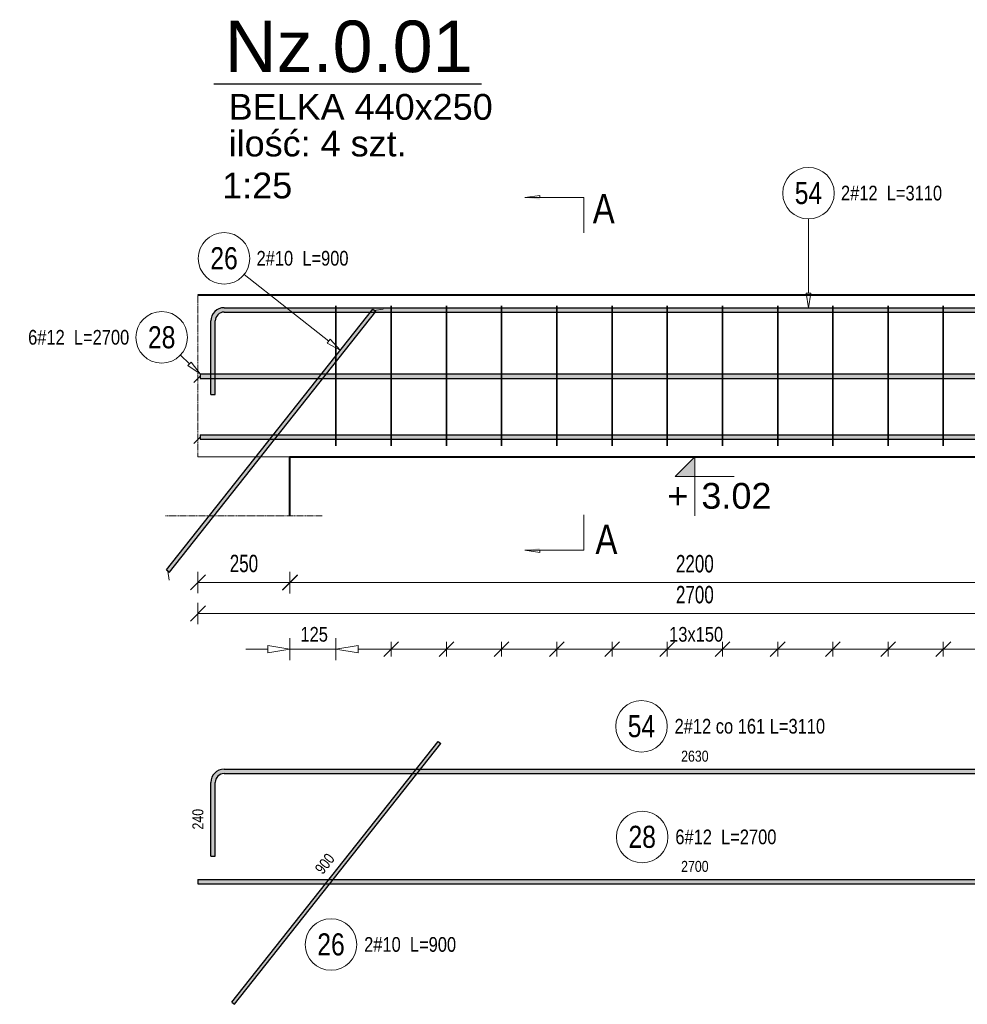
# Model space of a CAD drawing. Extents: x -1906120 to 89837, y -39133 to 303704.
# Tile 23 of 55: x 11290 to 13864, y -2523 to 152. Entities that reach past the tile are written whole.
import ezdxf
from ezdxf.enums import TextEntityAlignment as Align

# ---------------------------------------------------------------- set-up
doc = ezdxf.new("R2010")
doc.units = 0
doc.header["$LTSCALE"] = 10
doc.header["$MEASUREMENT"] = 0
doc.linetypes.add('HIDDEN', pattern=[0.375, 0.25, -0.125])
for name, color, linetype, lineweight in [('P-Linia1', 3, 'Continuous', 40), ('P-Linia3', 6, 'Continuous', 60), ('P-Linia4', 253, 'Continuous', 5), ('P-Przerywana', 13, 'HIDDEN', 9), ('P-Wymiar', 254, 'Continuous', 9), ('RCAD_deskowanie', 3, 'Continuous', 40)]:
    doc.layers.add(name, color=color, linetype=linetype, lineweight=lineweight)
for name, color, linetype in [('RCAD_kształt pręta', 7, 'Continuous'), ('RCAD_opis kształtu pręta', 7, 'Continuous'), ('RCAD_opis rozkładu', 7, 'Continuous'), ('RCAD_pręt wyrzucony', 130, 'Continuous'), ('RCAD_rozkład pręta', 7, 'Continuous'), ('RCAD_symbole graficzne', 7, 'Continuous')]:
    doc.layers.add(name, color=color, linetype=linetype)
doc.styles.add('_Fdelita opis', font='arial.ttf')
doc.styles.add('ROMANS', font='arial.ttf', dxfattribs={"width": 0.7})
doc.styles.add('style1', font='arial.ttf', dxfattribs={"width": 0.8})
doc.dimstyles.new('A25', dxfattribs={"dimscale": 27, "dimtxt": 1.75, "dimasz": 0.06, "dimexe": 0, "dimexo": 0, "dimgap": 1, "dimtad": 1, "dimdec": 4, "dimrnd": 0.1, "dimdsep": 46, "dimtxsty": 'ROMANS', "dimblk": '[[[[[[[[', "dimcen": 2, "dimdle": 2, "dimse1": 1, "dimse2": 1, "dimclrd": 256, "dimclrt": 1, "dimadec": 0, "dimazin": 0, "dimtfac": 1, "dimtdec": 4, "dimtix": 1, "dimtmove": 2, "dimatfit": 3, "dimldrblk": '[[[[[[[[', "dimfxl": 0, "dimtvp": 0.6, "dimtolj": 1, "dimlwd": -1, "dimarcsym": 0})

# ---------------------------------------------------------------- blocks, each defined once
blk = doc.blocks.new('[[[[[[[[')
at = {"layer": 'P-Wymiar'}
for p, q in [((1.818989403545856e-12, 18.00000000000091), (1.818989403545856e-12, -18.00000000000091)), ((-12.72792206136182, -12.72792206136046), (12.72792206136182, 12.72792206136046)), ((0, 0), (-4.628327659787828, 0))]:
    blk.add_line(p, q, dxfattribs=at)
blk = doc.blocks.new('*D124')
at = {"layer": 'Defpoints', "color": 0, "transparency": 16777216}
for p in [(11773.93654823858, -930.0932007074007), (12023.93654823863, -930.0932007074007), (11773.93654823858, -1376.292791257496)]:
    blk.add_point(p, dxfattribs=at)
at = {"layer": 'P-Wymiar', "transparency": 16777216}
blk.add_line((12022.31654823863, -1376.292791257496), (11775.55654823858, -1376.292791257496), dxfattribs=at)
at = {"layer": 'P-Wymiar', "transparency": 16777216, "xscale": 1.62, "yscale": 1.62, "zscale": 1.62, "rotation": 180}
blk.add_blockref('[[[[[[[[', (11773.93654823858, -1376.292791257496), dxfattribs=at)
at = {"layer": 'P-Wymiar', "transparency": 16777216, "xscale": 1.62, "yscale": 1.62, "zscale": 1.62}
blk.add_blockref('[[[[[[[[', (12023.93654823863, -1376.292791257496), dxfattribs=at)
at = {"layer": 'P-Wymiar', "color": 1, "transparency": 16777216, "insert": (11898.93654823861, -1325.168217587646), "char_height": 47.25, "attachment_point": 5, "style": 'ROMANS'}
blk.add_mtext('\\A1;250', dxfattribs=at)
blk = doc.blocks.new('*D126')
at = {"layer": 'Defpoints', "color": 0, "transparency": 16777216}
for p in [(12023.93654823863, -798.8217821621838), (14223.93654823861, -798.8217821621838), (14223.93654823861, -1376.956530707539)]:
    blk.add_point(p, dxfattribs=at)
at = {"layer": 'P-Wymiar', "transparency": 16777216}
blk.add_line((12025.55654823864, -1376.956530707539), (14222.3165482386, -1376.956530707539), dxfattribs=at)
at = {"layer": 'P-Wymiar', "transparency": 16777216, "xscale": 1.62, "yscale": 1.62, "zscale": 1.62, "rotation": 180}
blk.add_blockref('[[[[[[[[', (12023.93654823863, -1376.956530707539), dxfattribs=at)
at = {"layer": 'P-Wymiar', "transparency": 16777216, "xscale": 1.62, "yscale": 1.62, "zscale": 1.62}
blk.add_blockref('[[[[[[[[', (14223.93654823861, -1376.956530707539), dxfattribs=at)
at = {"layer": 'P-Wymiar', "color": 1, "transparency": 16777216, "insert": (13123.93654823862, -1325.831957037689), "char_height": 47.25, "attachment_point": 5, "style": 'ROMANS'}
blk.add_mtext('\\A1;2200', dxfattribs=at)
blk = doc.blocks.new('*D127')
at = {"layer": 'Defpoints', "color": 0, "transparency": 16777216}
for p in [(11773.93654823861, -958.8217821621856), (14473.93654823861, -958.8217821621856), (11773.93654823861, -1461.004871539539)]:
    blk.add_point(p, dxfattribs=at)
at = {"layer": 'P-Wymiar', "transparency": 16777216}
blk.add_line((14472.3165482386, -1461.004871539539), (11775.55654823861, -1461.004871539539), dxfattribs=at)
at = {"layer": 'P-Wymiar', "transparency": 16777216, "xscale": 1.62, "yscale": 1.62, "zscale": 1.62, "rotation": 180}
blk.add_blockref('[[[[[[[[', (11773.93654823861, -1461.004871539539), dxfattribs=at)
at = {"layer": 'P-Wymiar', "transparency": 16777216, "xscale": 1.62, "yscale": 1.62, "zscale": 1.62}
blk.add_blockref('[[[[[[[[', (14473.93654823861, -1461.004871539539), dxfattribs=at)
at = {"layer": 'P-Wymiar', "color": 1, "transparency": 16777216, "insert": (13123.93654823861, -1409.880297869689), "char_height": 47.25, "attachment_point": 5, "style": 'ROMANS'}
blk.add_mtext('\\A1;2700', dxfattribs=at)

msp = doc.modelspace()

# ---------------------------------------------------------------- hatches: boundary and pattern name
at = {"layer": 'RCAD_kształt pręta'}
for points in [[(11696.4569290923, -1348.462156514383), (11688.6152460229, -1342.256674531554), (12249.04051461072, -634.0639261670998), (12256.88219768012, -640.2694081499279)], [(11844.93654823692, -642.0388040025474), (11844.93654823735, -630.0388040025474), (14402.93654823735, -630.0388040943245), (14402.93654823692, -642.0388040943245)], [(11820.93654822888, -866.0388040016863), (11808.93654822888, -866.0388040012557), (11808.93654823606, -666.0388040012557), (11820.93654823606, -666.0388040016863)], [(11779.94157401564, -821.9140928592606), (11779.94157401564, -809.9140928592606), (14479.94157401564, -809.9140928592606), (14479.94157401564, -821.9140928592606)], [(11779.94157401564, -987.3120377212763), (11779.94157401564, -975.3120377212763), (14479.94157401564, -975.3120377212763), (14479.94157401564, -987.3120377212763)]]:
    msp.add_hatch(color=4, dxfattribs=at).paths.add_polyline_path(points, flags=0)
h = msp.add_hatch(color=4, dxfattribs=at)
edge = h.paths.add_edge_path(flags=0)
edge.add_line((11844.93654823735, -630.0388040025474), (11844.93654823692, -642.0388040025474))
edge.add_arc((11844.93654823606, -666.038804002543), 23.99999999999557, 89.99999999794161, 179.9999999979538)
edge.add_line((11820.93654823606, -666.0388040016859), (11808.93654823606, -666.0388040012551))
edge.add_arc((11844.93654823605, -666.0388040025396), 35.99999999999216, 449.99999999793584, 539.9999999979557, ccw=False)
at = {"layer": 'RCAD_pręt wyrzucony'}
for points in [[(11873.68981220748, -2522.541213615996), (11865.84812913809, -2516.335731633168), (12426.27339772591, -1808.142983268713), (12434.1150807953, -1814.348465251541)], [(11844.93654823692, -1895.618155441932), (11844.93654823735, -1883.618155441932), (14402.93654823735, -1883.618155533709), (14402.93654823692, -1895.618155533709)], [(11820.93654822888, -2119.61815544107), (11808.93654822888, -2119.61815544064), (11808.93654823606, -1919.61815544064), (11820.93654823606, -1919.61815544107)], [(11773.93654823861, -2195.039506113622), (11773.93654823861, -2183.039506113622), (14473.93654823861, -2183.039506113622), (14473.93654823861, -2195.039506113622)]]:
    msp.add_hatch(color=4, dxfattribs=at).paths.add_polyline_path(points, flags=0)
h = msp.add_hatch(color=4, dxfattribs=at)
edge = h.paths.add_edge_path(flags=0)
edge.add_line((11844.93654823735, -1883.618155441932), (11844.93654823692, -1895.618155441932))
edge.add_arc((11844.93654823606, -1919.618155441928), 23.99999999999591, 89.99999999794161, 179.999999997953)
edge.add_line((11820.93654823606, -1919.61815544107), (11808.93654823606, -1919.618155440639))
edge.add_arc((11844.93654823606, -1919.618155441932), 36.00000000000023, 449.99999999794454, 539.9999999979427, ccw=False)
at = {"layer": 'RCAD_symbole graficzne', "linetype": 'Continuous', "lineweight": 0}
for points in [[(12662.42432347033, -330.7439121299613), (12702.42432347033, -330.7439121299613), (12702.42432347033, -336.4457738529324)], [(12662.42432347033, -1289.08427358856), (12702.42432347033, -1289.08427358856), (12702.42432347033, -1283.382411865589)]]:
    msp.add_hatch(color=7, dxfattribs=at).paths.add_polyline_path(points, flags=0)
at = {"layer": 'RCAD_symbole graficzne'}
msp.add_hatch(color=1, dxfattribs=at).paths.add_polyline_path([(13070.60321490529, -1088.372137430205), (13123.93654823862, -1035.038804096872), (13123.93654823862, -1088.372137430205)], flags=0)

# ---------------------------------------------------------------- linework, layer by layer
at = {"layer": 'P-Linia3', "color": 6, "linetype": 'Continuous', "lineweight": 30}
msp.add_line((11816.99788815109, -22.17581684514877), (12543.92833602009, -22.17581684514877), dxfattribs=at)
at = {"layer": 'P-Linia4'}
msp.add_lwpolyline([(12023.93654823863, -1035.038804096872), (11773.93654823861, -1035.038804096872)], dxfattribs=at)
at = {"layer": 'P-Przerywana', "lineweight": 5}
for points in [[(11773.93654823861, -1035.038804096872), (11773.93654823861, -595.0388040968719)], [(11773.93654823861, -1035.038804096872), (11773.93654823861, -595.0388040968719)], [(11773.93654823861, -1035.038804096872), (12023.93654823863, -1035.038804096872)]]:
    msp.add_lwpolyline(points, dxfattribs=at)
at = {"layer": 'P-Przerywana'}
msp.add_lwpolyline([(11686.2609331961, -1195.054526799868), (12111.61216328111, -1195.054526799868)], dxfattribs=at)
at = {"layer": 'RCAD_deskowanie'}
for points in [[(11773.93654823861, -595.0388040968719), (14473.93654823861, -595.0388040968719)], [(12023.93654823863, -1195.054526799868), (12023.93654823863, -1035.038804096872), (14223.93654823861, -1035.038804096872), (14223.93654823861, -1195.054526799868)]]:
    msp.add_lwpolyline(points, dxfattribs=at)
at = {"layer": 'RCAD_kształt pręta', "color": 4}
for p, q in [((11688.6152460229, -1342.256674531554), (12249.04051461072, -634.0639261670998)), ((11696.4569290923, -1348.462156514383), (12256.88219768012, -640.2694081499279)), ((11844.93654823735, -630.0388040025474), (14402.93654823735, -630.0388040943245)), ((12249.04051461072, -634.0639261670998), (12256.88219768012, -640.2694081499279)), ((11808.93654822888, -866.0388040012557), (11808.93654823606, -666.0388040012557)), ((11820.93654822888, -866.0388040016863), (11820.93654823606, -666.0388040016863)), ((11844.93654823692, -642.0388040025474), (14402.93654823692, -642.0388040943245)), ((11779.94157401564, -809.9140928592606), (14479.94157401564, -809.9140928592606)), ((11779.94157401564, -809.9140928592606), (11779.94157401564, -821.9140928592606)), ((11779.94157401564, -821.9140928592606), (14479.94157401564, -821.9140928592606)), ((11808.93654822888, -866.0388040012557), (11820.93654822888, -866.0388040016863)), ((11779.94157401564, -975.3120377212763), (14479.94157401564, -975.3120377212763)), ((11779.94157401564, -975.3120377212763), (11779.94157401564, -987.3120377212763)), ((11779.94157401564, -987.3120377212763), (14479.94157401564, -987.3120377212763)), ((11688.6152460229, -1342.256674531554), (11696.4569290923, -1348.462156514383))]:
    msp.add_line(p, q, dxfattribs=at)
at = {"layer": 'RCAD_kształt pręta', "color": 2, "lineweight": 5}
for p, q in [((12252.96135614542, -637.1666671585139), (12277.5438949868, -634.3033152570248)), ((11779.94157401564, -815.9140928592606), (11762.44157401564, -833.4140928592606)), ((11779.94157401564, -981.3120377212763), (11762.44157401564, -998.8120377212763)), ((11692.5360875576, -1345.359415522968), (11695.39943945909, -1369.941954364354))]:
    msp.add_line(p, q, dxfattribs=at)
at = {"layer": 'RCAD_kształt pręta', "color": 4}
for centre, radius, start, end in [((11844.93654823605, -666.0388040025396), 35.99999999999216, 89.99999999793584, 179.9999999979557), ((11844.93654823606, -666.038804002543), 23.99999999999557, 89.99999999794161, 179.9999999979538)]:
    msp.add_arc(centre, radius, start, end, dxfattribs=at)
at = {"layer": 'RCAD_opis kształtu pręta', "color": 8, "lineweight": 0}
for p, q in [((13432.57192633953, -388.8005177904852), (13432.57192633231, -590.0388040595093)), ((11899.8386047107, -539.4137617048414), (12129.26120458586, -720.9663438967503)), ((13432.57192633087, -630.0388040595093), (13425.90525966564, -590.0388040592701)), ((13439.23859299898, -590.0388040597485), (13425.90525966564, -590.0388040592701)), ((13439.23859299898, -590.0388040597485), (13432.57192633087, -630.0388040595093)), ((12133.39819257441, -715.7385551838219), (12125.12421659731, -726.1941326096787)), ((12133.39819257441, -715.7385551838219), (12160.62793686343, -745.7882718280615)), ((12160.62793686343, -745.7882718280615), (12125.12421659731, -726.1941326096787)), ((11726.19571324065, -758.8482805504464), (11750.94354854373, -782.3620599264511)), ((11755.53555403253, -777.5290556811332), (11746.35154305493, -787.195064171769)), ((11779.94157401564, -809.9140928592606), (11746.35154305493, -787.195064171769)), ((11755.53555403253, -777.5290556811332), (11779.94157401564, -809.9140928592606))]:
    msp.add_line(p, q, dxfattribs=at)
for centre in [(13432.57192634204, -318.8005177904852), (11844.94682322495, -495.9753878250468), (11675.44916866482, -710.6322229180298)]:
    msp.add_circle(centre, 70, dxfattribs=at)
at = {"layer": 'RCAD_opis rozkładu', "color": 8, "lineweight": 0}
for p, q in [((11963.93654823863, -1547.437281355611), (12023.93654823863, -1557.437281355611)), ((11963.93654823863, -1547.437281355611), (11963.93654823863, -1567.437281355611)), ((12023.93654823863, -1587.437281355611), (12023.93654823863, -1527.437281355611)), ((12148.93654823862, -1587.437281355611), (12148.93654823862, -1527.437281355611)), ((12148.93654823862, -1557.437281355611), (12208.93654823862, -1547.437281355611)), ((12208.93654823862, -1567.437281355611), (12208.93654823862, -1547.437281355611)), ((12318.93654823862, -1537.437281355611), (12278.93654823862, -1577.437281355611)), ((12298.93654823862, -1577.437281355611), (12298.93654823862, -1537.437281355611)), ((12468.93654823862, -1537.437281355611), (12428.93654823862, -1577.437281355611)), ((12448.93654823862, -1577.437281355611), (12448.93654823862, -1537.437281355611)), ((12618.93654823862, -1537.437281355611), (12578.93654823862, -1577.437281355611)), ((12598.93654823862, -1577.437281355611), (12598.93654823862, -1537.437281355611)), ((12768.93654823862, -1537.437281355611), (12728.93654823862, -1577.437281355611)), ((12748.93654823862, -1577.437281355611), (12748.93654823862, -1537.437281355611)), ((12918.93654823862, -1537.437281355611), (12878.93654823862, -1577.437281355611)), ((12898.93654823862, -1577.437281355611), (12898.93654823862, -1537.437281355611)), ((13068.93654823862, -1537.437281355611), (13028.93654823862, -1577.437281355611)), ((13048.93654823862, -1577.437281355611), (13048.93654823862, -1537.437281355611)), ((13178.93654823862, -1577.437281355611), (13218.93654823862, -1537.437281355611)), ((13198.93654823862, -1577.437281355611), (13198.93654823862, -1537.437281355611)), ((13328.93654823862, -1577.437281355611), (13368.93654823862, -1537.437281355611)), ((13348.93654823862, -1577.437281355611), (13348.93654823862, -1537.437281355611)), ((13478.93654823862, -1577.437281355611), (13518.93654823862, -1537.437281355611)), ((13498.93654823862, -1577.437281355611), (13498.93654823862, -1537.437281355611)), ((13628.93654823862, -1577.437281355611), (13668.93654823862, -1537.437281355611)), ((13648.93654823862, -1577.437281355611), (13648.93654823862, -1537.437281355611)), ((13778.93654823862, -1577.437281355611), (13818.93654823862, -1537.437281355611)), ((13798.93654823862, -1577.437281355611), (13798.93654823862, -1537.437281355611)), ((11903.93654823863, -1557.437281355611), (11963.93654823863, -1557.437281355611)), ((12023.93654823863, -1557.437281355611), (11963.93654823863, -1567.437281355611)), ((12148.93654823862, -1557.437281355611), (12023.93654823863, -1557.437281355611)), ((12208.93654823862, -1567.437281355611), (12148.93654823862, -1557.437281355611)), ((12298.93654823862, -1557.437281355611), (12208.93654823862, -1557.437281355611)), ((12448.93654823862, -1557.437281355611), (12298.93654823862, -1557.437281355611)), ((12598.93654823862, -1557.437281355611), (12448.93654823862, -1557.437281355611)), ((12748.93654823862, -1557.437281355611), (12598.93654823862, -1557.437281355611)), ((12898.93654823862, -1557.437281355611), (12748.93654823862, -1557.437281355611)), ((13048.93654823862, -1557.437281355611), (12898.93654823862, -1557.437281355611)), ((13123.93654823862, -1557.437281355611), (13048.93654823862, -1557.437281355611)), ((13123.93654823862, -1557.437281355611), (13198.93654823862, -1557.437281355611)), ((13198.93654823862, -1557.437281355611), (13348.93654823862, -1557.437281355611)), ((13348.93654823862, -1557.437281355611), (13498.93654823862, -1557.437281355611)), ((13498.93654823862, -1557.437281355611), (13648.93654823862, -1557.437281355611)), ((13648.93654823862, -1557.437281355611), (13798.93654823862, -1557.437281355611)), ((13798.93654823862, -1557.437281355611), (13948.93654823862, -1557.437281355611))]:
    msp.add_line(p, q, dxfattribs=at)
at = {"layer": 'RCAD_pręt wyrzucony', "color": 4}
for p, q in [((11865.84812913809, -2516.335731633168), (12426.27339772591, -1808.142983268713)), ((11873.68981220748, -2522.541213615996), (12434.1150807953, -1814.348465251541)), ((12426.27339772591, -1808.142983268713), (12434.1150807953, -1814.348465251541)), ((11844.93654823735, -1883.618155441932), (14402.93654823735, -1883.618155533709)), ((11844.93654823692, -1895.618155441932), (14402.93654823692, -1895.618155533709)), ((11808.93654822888, -2119.61815544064), (11808.93654823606, -1919.61815544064)), ((11820.93654822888, -2119.61815544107), (11820.93654823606, -1919.61815544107)), ((11808.93654822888, -2119.61815544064), (11820.93654822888, -2119.61815544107)), ((11773.93654823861, -2183.039506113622), (14473.93654823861, -2183.039506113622)), ((11773.93654823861, -2183.039506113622), (11773.93654823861, -2195.039506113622)), ((11773.93654823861, -2195.039506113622), (14473.93654823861, -2195.039506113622)), ((11865.84812913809, -2516.335731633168), (11873.68981220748, -2522.541213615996))]:
    msp.add_line(p, q, dxfattribs=at)
at = {"layer": 'RCAD_pręt wyrzucony', "color": 8, "lineweight": 0}
for centre in [(12978.91510055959, -1767.260899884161), (12980.8956884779, -2067.952775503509), (12135.51069010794, -2360.13335824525)]:
    msp.add_circle(centre, 70, dxfattribs=at)
at = {"layer": 'RCAD_pręt wyrzucony', "color": 4}
for centre, radius, start, end in [((11844.93654823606, -1919.618155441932), 36.00000000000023, 89.99999999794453, 179.9999999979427), ((11844.93654823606, -1919.618155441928), 23.99999999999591, 89.99999999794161, 179.999999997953)]:
    msp.add_arc(centre, radius, start, end, dxfattribs=at)
at = {"layer": 'RCAD_rozkład pręta', "color": 7, "linetype": 'ByBlock', "lineweight": 35}
for p, q in [((12148.93654823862, -1005.038804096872), (12148.93654823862, -625.0388040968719)), ((12298.93654823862, -1005.038804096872), (12298.93654823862, -625.0388040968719)), ((12448.93654823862, -1005.038804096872), (12448.93654823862, -625.0388040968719)), ((12598.93654823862, -1005.038804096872), (12598.93654823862, -625.0388040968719)), ((12748.93654823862, -1005.038804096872), (12748.93654823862, -625.0388040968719)), ((12898.93654823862, -1005.038804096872), (12898.93654823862, -625.0388040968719)), ((13048.93654823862, -1005.038804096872), (13048.93654823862, -625.0388040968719)), ((13198.93654823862, -1005.038804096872), (13198.93654823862, -625.0388040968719)), ((13348.93654823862, -1005.038804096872), (13348.93654823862, -625.0388040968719)), ((13498.93654823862, -1005.038804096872), (13498.93654823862, -625.0388040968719)), ((13648.93654823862, -1005.038804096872), (13648.93654823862, -625.0388040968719)), ((13798.93654823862, -1005.038804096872), (13798.93654823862, -625.0388040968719))]:
    msp.add_line(p, q, dxfattribs=at)
at = {"layer": 'RCAD_symbole graficzne', "color": 7, "linetype": 'Continuous', "lineweight": 0}
for p, q in [((12662.42432347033, -330.7439121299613), (12702.42432347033, -325.0420504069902)), ((12662.42432347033, -330.7439121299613), (12822.42432347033, -330.7439121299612)), ((12702.42432347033, -330.7439121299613), (12702.42432347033, -325.0420504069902)), ((12822.42432347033, -330.7439121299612), (12822.42432347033, -426.7439121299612)), ((12822.42432347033, -1289.08427358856), (12822.42432347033, -1193.08427358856)), ((12662.42432347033, -1289.08427358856), (12702.42432347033, -1294.786135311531)), ((12662.42432347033, -1289.08427358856), (12822.42432347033, -1289.08427358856)), ((12702.42432347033, -1289.08427358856), (12702.42432347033, -1294.786135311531))]:
    msp.add_line(p, q, dxfattribs=at)
at = {"layer": 'RCAD_symbole graficzne', "color": 1, "lineweight": 0}
for p, q in [((13203.93654823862, -1035.038804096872), (13043.93654823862, -1035.038804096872)), ((13070.60321490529, -1088.372137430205), (13123.93654823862, -1035.038804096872)), ((13123.93654823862, -1035.038804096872), (13123.93654823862, -1195.038804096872)), ((13230.60321490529, -1088.372137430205), (13070.60321490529, -1088.372137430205))]:
    msp.add_line(p, q, dxfattribs=at)

# ---------------------------------------------------------------- texts
at = {"layer": 'P-Linia1', "color": 3, "lineweight": 30, "style": '_Fdelita opis'}
for s, p in [('BELKA 440x250', (11857.2602260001, -119.3603670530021)), ('1:25', (11839.85740374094, -332.9148329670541))]:
    msp.add_text(s, height=70, dxfattribs=at).set_placement(p)
at = {"layer": 'P-Linia1', "color": 1, "lineweight": 30, "style": '_Fdelita opis'}
msp.add_text('ilość: 4 szt.', height=70, dxfattribs=at).set_placement((11857.33377137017, -218.8965016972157))
at = {"layer": 'P-Linia3', "color": 6, "lineweight": 30, "style": '_Fdelita opis'}
msp.add_text('Nz.0.01', height=140, dxfattribs=at).set_placement((11846.46712130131, 10.00941260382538))
at = {"layer": 'RCAD_opis kształtu pręta', "color": 1, "attachment_point": 5, "style": 'style1'}
for s, insert, char_height in [('54', (13432.57192634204, -318.8005177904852), 60), ('2#12  L=3110', (13658.20084857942, -318.8005177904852), 40), ('26', (11844.94682322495, -495.9753878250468), 60), ('2#10  L=900', (12058.14464041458, -495.9753878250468), 40), ('6#12  L=2700', (11450.00578530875, -710.6322229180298), 40), ('28', (11675.44916866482, -710.6322229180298), 60)]:
    msp.add_mtext(s, dxfattribs=dict(at, insert=insert, char_height=char_height))
at = {"layer": 'RCAD_opis rozkładu', "color": 2, "char_height": 40, "attachment_point": 7, "style": 'style1'}
for s, insert in [('125', (12052.47201890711, -1537.860200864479)), ('13x150', (13054.10844455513, -1537.873843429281))]:
    msp.add_mtext(s, dxfattribs=dict(at, insert=insert))
at = {"layer": 'RCAD_pręt wyrzucony', "color": 1, "attachment_point": 5, "style": 'style1'}
for s, insert, char_height in [('54', (12978.91510055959, -1767.260899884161), 60), ('28', (12980.8956884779, -2067.952775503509), 60), ('2700', (13123.93654823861, -2148.039506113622), 30), ('26', (12135.51069010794, -2360.13335824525), 60)]:
    msp.add_mtext(s, dxfattribs=dict(at, insert=insert, char_height=char_height))
at = {"layer": 'RCAD_pręt wyrzucony', "color": 2, "char_height": 40, "attachment_point": 4, "style": 'style1'}
for s, insert in [('2#12 co 161 L=3110', (13068.91510055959, -1767.260899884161)), ('6#12  L=2700', (13070.8956884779, -2067.952775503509)), ('2#10  L=900', (12225.51069010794, -2360.13335824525))]:
    msp.add_mtext(s, dxfattribs=dict(at, insert=insert))
at = {"layer": 'RCAD_pręt wyrzucony', "color": 1, "char_height": 30, "attachment_point": 5, "style": 'style1'}
for s, insert, rotation in [('2630', (13123.93654823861, -1848.61815548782), 359.9999999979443), ('240', (11773.93654823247, -2019.618155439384), 89.99999999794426), ('900', (12118.61487268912, -2140.520170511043), 51.643822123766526)]:
    msp.add_mtext(s, dxfattribs=dict(at, insert=insert, rotation=rotation))
at = {"layer": 'RCAD_symbole graficzne', "color": 2, "style": 'style1'}
msp.add_text('+', height=70, dxfattribs=at).set_placement((13106.15877046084, -1106.149915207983), align=Align.TOP_RIGHT)
msp.add_text('3.02 ', height=70, dxfattribs=at).set_placement((13141.7143260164, -1106.149915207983), align=Align.TOP_LEFT)
at = {"layer": 'RCAD_symbole graficzne', "color": 73, "char_height": 80, "attachment_point": 5, "style": 'style1'}
for insert in [(12876.40142712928, -360.7439121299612), (12883.65222810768, -1259.08427358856)]:
    msp.add_mtext('A', dxfattribs=dict(at, insert=insert))

# ---------------------------------------------------------------- dimensions: what is measured, and where the dimension line sits
at = {"layer": 'P-Wymiar'}
for base, p1, p2, picture, middle in [((14223.93654823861, -1376.956530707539), (12023.93654823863, -798.8217821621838), (14223.93654823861, -798.8217821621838), '*D126', (13123.93654823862, -1325.831957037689)), ((11773.93654823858, -1376.292791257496), (12023.93654823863, -930.0932007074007), (11773.93654823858, -930.0932007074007), '*D124', (11898.93654823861, -1325.168217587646)), ((11773.93654823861, -1461.004871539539), (14473.93654823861, -958.8217821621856), (11773.93654823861, -958.8217821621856), '*D127', (13123.93654823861, -1409.880297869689))]:
    dim = msp.add_linear_dim(base=base, p1=p1, p2=p2, dimstyle='A25', override={"dimfxl": 0.18, "dimfxlon": 1}, dxfattribs=at)
    dim.commit()
    dim.dimension.update_dxf_attribs({"geometry": picture, "text_midpoint": middle})

doc.saveas('drawing.dxf')
